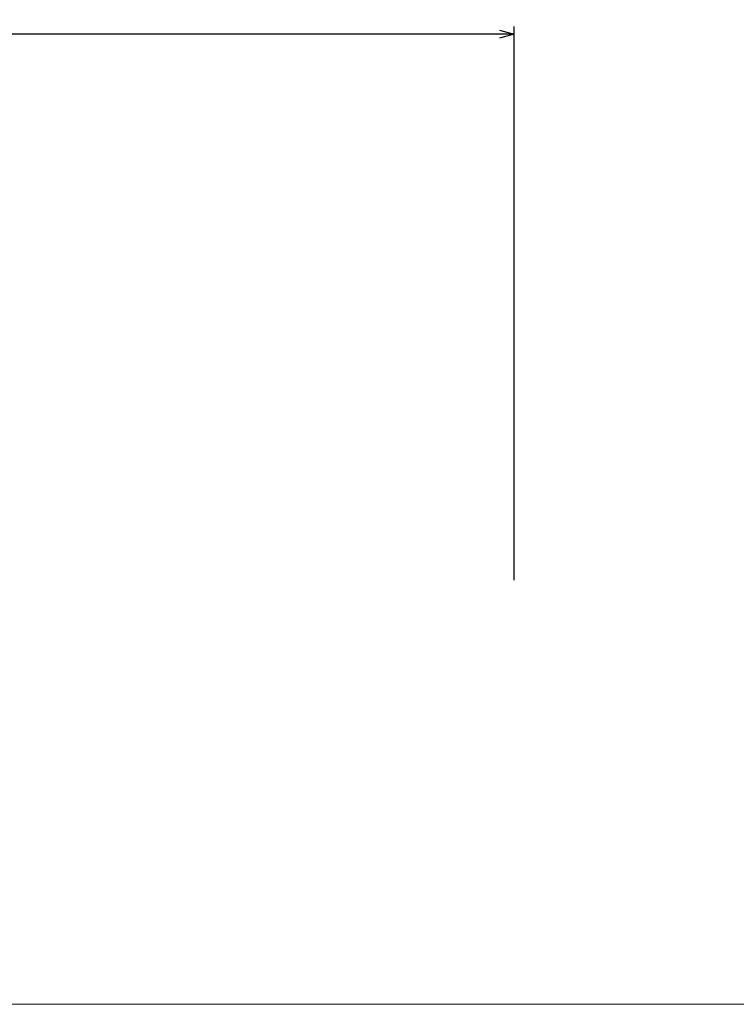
# Model space of a CAD drawing. Extents: x -335 to 1339, y 761 to 1310.
# Tile 4 of 256: x -192 to -120, y 1058 to 1157. Entities that reach past the tile are written whole.
import ezdxf
from ezdxf.enums import TextEntityAlignment as Align

# ---------------------------------------------------------------- set-up
doc = ezdxf.new("R2010")
doc.units = 0
doc.header["$MEASUREMENT"] = 0
doc.layers.add('B_ANNO_DIM', color=7, linetype='Continuous', lineweight=18)
doc.layers.add('B_ANNO_TEXT', color=7, linetype='Continuous', lineweight=18)
doc.layers.add('B_ANNO_NOPLOT', color=47, linetype='Continuous', lineweight=18, plot=False)
doc.styles.add('Annotative', font='calibri.ttf', dxfattribs={"height": 0.0625})
doc.styles.get("Standard").update_dxf_attribs({"font": 'calibri.ttf'})
doc.dimstyles.new('Annotative', dxfattribs={"dimscale": 0, "dimtxt": 0.0625, "dimasz": 0.0625, "dimexe": 0.03125, "dimexo": 0.03125, "dimgap": 0.03125, "dimtad": 1, "dimdec": 3, "dimzin": 3, "dimdsep": 46, "dimlunit": 4, "dimtxsty": 'Standard', "dimblk": 'OPEN30', "dimcen": 0.03125, "dimaunit": 1, "dimadec": 0, "dimazin": 3, "dimtfac": 0.75, "dimtdec": 3, "dimtofl": 0, "dimtmove": 0, "dimatfit": 3, "dimldrblk": 'OPEN30', "dimfxl": 1, "dimtfill": 1, "dimfrac": 1, "dimtolj": 1, "dimtzin": 0, "dimarcsym": 0})

# ---------------------------------------------------------------- blocks, each defined once
blk = doc.blocks.new('_Open30')
at = {"color": 0, "linetype": 'ByBlock', "lineweight": -2}
for p, q in [((-1, 0.268), (0, 0)), ((0, 0), (-1, -0.268)), ((0, 0), (-1, 0))]:
    blk.add_line(p, q, dxfattribs=at)
blk = doc.blocks.new('*D954')
at = {"layer": 'B_ANNO_DIM', "color": 0, "lineweight": -2, "transparency": 16777216}
for p, q in [((12.749, 78.651), (12.749, 98.294)), ((193.099, 42.647), (193.099, 98.294)), ((191.599, 97.544), (14.249, 97.544))]:
    blk.add_line(p, q, dxfattribs=at)
at = {"layer": 'Defpoints', "color": 0, "transparency": 16777216}
for p in [(12.749, 97.544), (12.749, 77.901), (193.099, 41.897)]:
    blk.add_point(p, dxfattribs=at)
at = {"layer": 'B_ANNO_DIM', "color": 0, "lineweight": -2, "transparency": 16777216, "xscale": 1.5, "yscale": 1.5, "zscale": 1.5, "rotation": 180}
blk.add_blockref('_Open30', (12.749, 97.544), dxfattribs=at)
at = {"layer": 'B_ANNO_DIM', "color": 0, "lineweight": -2, "transparency": 16777216, "xscale": 1.5, "yscale": 1.5, "zscale": 1.5}
blk.add_blockref('_Open30', (193.099, 97.544), dxfattribs=at)
at = {"layer": 'B_ANNO_DIM', "color": 0, "transparency": 16777216, "insert": (102.924, 99.063), "char_height": 1.5, "attachment_point": 5, "bg_fill": 3, "box_fill_scale": 1.25, "bg_fill_color": 256, "bg_fill_true_color": 13158600, "bg_fill_transparency": 0}
blk.add_mtext('\\A1;{SEE "ABUTMENT" SHEETS FOR WING LENGTH}', dxfattribs=at)
blk = doc.blocks.new('INS_SS32_BASE')
at = {"layer": 'B_ANNO_NOPLOT', "flags": 128}
blk.add_lwpolyline([(0, 0), (0, 252.002), (323.93, 252.002), (323.93, 238.857), (378.003, 238.857), (378.003, 40.5), (316.573, 40.5), (316.573, 0), (0, 0)], dxfattribs=at)
at = {"layer": 'B_ANNO_TEXT', "lineweight": 30}
for tag, p in [('SUB1', (311.281, 226.103)), ('SUB2', (319.281, 226.103))]:
    blk.add_attdef(tag, text='', height=1.5, dxfattribs=at).set_placement(p, align=Align.MIDDLE_CENTER)
at = {"layer": 'B_ANNO_TEXT', "style": 'Annotative'}
for tag, p in [('CORNER1', (97.357, 101.834)), ('CORNER2', (98.569, 3.306))]:
    blk.add_attdef(tag, text='', height=1.5, dxfattribs=at).set_placement(p, align=Align.BOTTOM_RIGHT)
blk = doc.blocks.new('*U953')
at = {"layer": 'B_ANNO_DIM'}
dim = blk.add_linear_dim(base=(12.749, 97.5442, 0.8422), p1=(193.0993, 41.8973, 0.8422), p2=(12.749, 77.9013, 0.8422), text='{SEE "ABUTMENT" SHEETS FOR WING LENGTH}', dimstyle='Annotative', dxfattribs=at)
dim.commit()
dim.dimension.update_dxf_attribs({"geometry": '*D954', "text_midpoint": (102.9242, 99.0627, 0.8422)})

msp = doc.modelspace()

# ---------------------------------------------------------------- block references
msp.add_blockref('*U953', (-335.059, 1058.301))

# ---------------------------------------------------------------- next in the draw order: block references
msp.add_blockref('INS_SS32_BASE', (-335.059, 1058.301))

doc.saveas('drawing.dxf')
